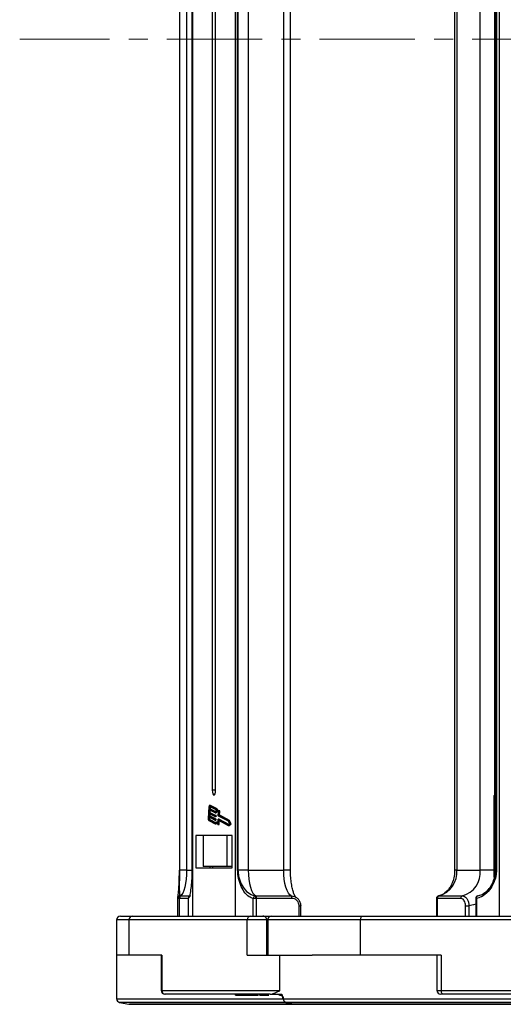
# Model space of a CAD drawing. Header units: millimetres. Extents: x -1374 to 811, y -432 to 1099.
# Tile 7 of 53: x -559 to -462, y -97 to 100. Entities that reach past the tile are written whole.
import ezdxf

# ---------------------------------------------------------------- set-up
doc = ezdxf.new("R2010")
doc.units = ezdxf.units.MM
doc.linetypes.add('CENTERX2', pattern=[20.32, 12.7, -2.54, 2.54, -2.54])

msp = doc.modelspace()

# ---------------------------------------------------------------- linework, layer by layer
at = {"color": 7, "linetype": 'Continuous', "lineweight": 25}
for p, q in [((-524.305, 270.961), (-524.305, 95.961)), ((-515.697, 95.961), (-515.697, 270.961)), ((-463.055, 270.961), (-463.055, 95.961)), ((-526.907, 261.765), (-526.907, 95.961)), ((-526.899, 261.765), (-526.899, 95.961)), ((-525.481, 261.765), (-525.481, 95.961)), ((-524.408, 261.765), (-524.408, 95.961)), ((-524.404, 261.765), (-524.404, 95.961)), ((-515.289, 95.961), (-515.289, 261.765)), ((-515.214, 261.765), (-515.214, 95.961)), ((-513.147, 261.765), (-513.147, 95.961)), ((-506.07, 95.961), (-506.07, 261.765)), ((-504.733, 95.961), (-504.733, 261.765)), ((-471.952, 261.765), (-471.952, 95.961)), ((-471.514, 261.765), (-471.514, 95.961)), ((-466.828, 95.961), (-466.828, 261.765)), ((-463.898, 261.765), (-463.898, 95.961)), ((-463.654, 95.961), (-463.654, 261.765)), ((-463.583, 261.765), (-463.583, 95.961)), ((-520.332, 245.861), (-520.332, 95.961)), ((-519.67, 95.961), (-519.67, 245.861)), ((-464.016, 246.853), (-464.016, 95.961)), ((-526.907, 95.961), (-526.907, -69.843)), ((-526.899, 95.961), (-526.899, -69.843)), ((-525.481, 95.961), (-525.481, -69.843)), ((-524.408, 95.961), (-524.408, -69.843)), ((-524.404, 95.961), (-524.404, -69.843)), ((-524.305, 95.961), (-524.305, -79.039)), ((-520.332, 95.961), (-520.332, -53.939)), ((-519.67, -53.939), (-519.67, 95.961)), ((-515.697, -79.039), (-515.697, 95.961)), ((-515.289, -69.843), (-515.289, 95.961)), ((-515.214, 95.961), (-515.214, -69.843)), ((-513.147, 95.961), (-513.147, -69.843)), ((-506.07, -69.843), (-506.07, 95.961)), ((-504.733, -69.843), (-504.733, 95.961)), ((-471.952, 95.961), (-471.952, -69.843)), ((-471.514, 95.961), (-471.514, -69.843)), ((-466.828, -69.843), (-466.828, 95.961)), ((-464.016, 95.961), (-464.016, -54.932)), ((-463.898, 95.961), (-463.898, -69.843)), ((-463.654, -69.843), (-463.654, 95.961)), ((-463.583, 95.961), (-463.583, -69.843)), ((-463.055, 95.961), (-463.055, -79.039)), ((-519.67, -53.939), (-520.332, -53.939)), ((-464.052, -69.843), (-464.052, -54.957)), ((-520.71, -56.944), (-520.899, -56.944)), ((-519.562, -57.629), (-520.881, -56.948)), ((-520.881, -56.948), (-520.693, -56.948)), ((-520.693, -56.948), (-520.71, -56.944)), ((-519.373, -57.629), (-520.693, -56.948)), ((-520.998, -57.198), (-521.135, -59.61)), ((-521.006, -58.539), (-521.034, -59.042)), ((-519.8, -59.162), (-521.006, -58.539)), ((-520.966, -57.836), (-520.994, -58.338)), ((-520.994, -58.338), (-519.788, -58.96)), ((-520.994, -58.338), (-520.806, -58.338)), ((-519.76, -58.458), (-520.966, -57.836)), ((-520.932, -57.233), (-520.955, -57.635)), ((-520.955, -57.635), (-519.748, -58.257)), ((-520.955, -57.635), (-520.766, -57.635)), ((-520.932, -57.233), (-520.743, -57.233)), ((-519.594, -57.819), (-520.893, -57.149)), ((-520.822, -58.634), (-520.845, -59.042)), ((-520.783, -57.93), (-520.806, -58.338)), ((-520.806, -58.338), (-519.599, -58.96)), ((-520.743, -57.233), (-520.766, -57.635)), ((-520.766, -57.635), (-519.56, -58.257)), ((-520.743, -57.227), (-520.743, -57.233)), ((-519.757, -58.459), (-519.568, -58.459)), ((-519.748, -58.257), (-519.56, -58.257)), ((-519.735, -58.316), (-519.74, -58.416)), ((-519.74, -58.416), (-519.552, -58.416)), ((-519.735, -58.316), (-519.546, -58.316)), ((-519.562, -57.629), (-519.373, -57.629)), ((-519.546, -58.316), (-519.552, -58.416)), ((-519.204, -58.286), (-519.101, -58.286)), ((-519.144, -59.034), (-519.1, -58.257)), ((-519.066, -58.868), (-519.025, -58.14)), ((-519.066, -58.868), (-518.877, -58.868)), ((-518.869, -58.021), (-519.058, -58.021)), ((-517.1, -59.933), (-519.052, -58.927)), ((-519.052, -58.927), (-518.863, -58.927)), ((-519.025, -58.14), (-518.836, -58.14)), ((-518.877, -58.868), (-518.836, -58.14)), ((-516.911, -59.933), (-518.863, -58.927)), ((-521.046, -59.243), (-521.068, -59.645)), ((-521.068, -59.645), (-520.88, -59.645)), ((-521.052, -59.963), (-519.732, -60.644)), ((-519.839, -59.865), (-521.046, -59.243)), ((-521.041, -59.762), (-519.742, -60.433)), ((-521.041, -59.762), (-520.852, -59.762)), ((-521.034, -59.042), (-519.828, -59.664)), ((-521.034, -59.042), (-520.845, -59.042)), ((-520.862, -59.337), (-520.88, -59.645)), ((-520.852, -59.762), (-519.683, -60.366)), ((-520.845, -59.042), (-519.639, -59.664)), ((-519.836, -59.866), (-519.648, -59.866)), ((-519.828, -59.664), (-519.639, -59.664)), ((-519.814, -59.723), (-519.82, -59.823)), ((-519.82, -59.823), (-519.631, -59.823)), ((-519.814, -59.723), (-519.625, -59.723)), ((-519.797, -59.162), (-519.608, -59.162)), ((-519.788, -58.96), (-519.599, -58.96)), ((-519.774, -59.019), (-519.78, -59.12)), ((-519.78, -59.12), (-519.591, -59.12)), ((-519.774, -59.019), (-519.586, -59.019)), ((-519.732, -60.644), (-519.544, -60.644)), ((-519.625, -59.723), (-519.631, -59.823)), ((-519.586, -59.019), (-519.591, -59.12)), ((-519.323, -60.286), (-519.511, -60.286)), ((-519.227, -60.515), (-519.183, -59.738)), ((-519.203, -60.785), (-519.014, -60.785)), ((-519.169, -60.701), (-519.125, -59.923)), ((-519.169, -60.701), (-518.981, -60.701)), ((-518.978, -59.696), (-519.167, -59.696)), ((-519.164, -59.696), (-517.159, -60.731)), ((-519.164, -59.696), (-518.975, -59.696)), ((-517.125, -60.127), (-519.13, -59.093)), ((-519.125, -59.923), (-517.157, -60.939)), ((-518.981, -60.701), (-518.942, -60.018)), ((-518.978, -59.696), (-518.975, -59.696)), ((-518.975, -59.696), (-517.08, -60.674)), ((-517.159, -60.731), (-516.907, -60.55)), ((-517.157, -60.939), (-516.814, -60.693)), ((-516.907, -60.55), (-517.125, -60.127)), ((-516.804, -60.508), (-517.1, -59.933)), ((-517.1, -59.933), (-516.911, -59.933)), ((-516.968, -60.939), (-516.626, -60.693)), ((-516.615, -60.508), (-516.911, -59.933)), ((-516.814, -60.693), (-516.626, -60.693)), ((-516.804, -60.508), (-516.615, -60.508)), ((-517.157, -60.939), (-516.968, -60.939)), ((-516.359, -62.939), (-523.643, -62.939)), ((-523.643, -62.939), (-523.643, -69.439)), ((-522.173, -62.939), (-522.173, -69.139)), ((-517.459, -62.939), (-517.459, -69.139)), ((-516.359, -69.439), (-516.359, -62.939)), ((-525.481, -69.843), (-526.899, -69.843)), ((-523.643, -69.439), (-516.359, -69.439)), ((-517.459, -69.139), (-522.173, -69.139)), ((-520.812, -69.139), (-520.812, -69.439)), ((-520.316, -69.139), (-520.316, -69.439)), ((-516.359, -69.139), (-517.459, -69.139)), ((-515.289, -69.843), (-515.214, -69.843)), ((-513.147, -69.843), (-515.214, -69.843)), ((-513.147, -69.843), (-506.07, -69.843)), ((-471.514, -69.843), (-466.828, -69.843)), ((-464.052, -69.843), (-466.828, -69.843)), ((-463.654, -69.843), (-463.583, -69.843)), ((-527.314, -75.503), (-527.314, -79.039)), ((-526.859, -75.5), (-526.951, -75.503)), ((-526.951, -75.503), (-526.951, -79.039)), ((-526.861, -75.008), (-526.739, -75.004)), ((-525.161, -75.503), (-525.161, -79.039)), ((-525.157, -75.503), (-525.157, -79.039)), ((-512.174, -79.039), (-512.174, -75.503)), ((-511.582, -75.503), (-512.174, -75.503)), ((-511.758, -75.008), (-511.637, -75.004)), ((-511.637, -75.004), (-504.56, -75.004)), ((-511.492, -75.5), (-511.582, -75.503)), ((-511.582, -75.503), (-511.582, -79.039)), ((-504.415, -75.5), (-511.492, -75.5)), ((-475.587, -75.503), (-475.587, -79.039)), ((-475.418, -75.5), (-475.477, -75.503)), ((-475.477, -75.503), (-475.477, -79.039)), ((-470.731, -75.5), (-475.418, -75.5)), ((-475.171, -75.01), (-475.155, -75.008)), ((-475.155, -75.008), (-475.075, -75.004)), ((-475.075, -75.004), (-470.389, -75.004)), ((-467.756, -75.503), (-467.756, -79.039)), ((-467.624, -75.503), (-467.624, -79.039)), ((-503, -79.039), (-503, -77.009)), ((-502.665, -79.039), (-502.665, -77.009)), ((-469.794, -77.009), (-469.091, -77.009)), ((-469.794, -79.039), (-469.794, -77.009)), ((-469.091, -77.009), (-469.091, -79.039)), ((-539.435, -79.789), (-539.435, -86.839)), ((-538.685, -79.039), (-536.245, -79.039)), ((-536.953, -86.839), (-536.953, -79.789)), ((-513.353, -79.789), (-536.953, -79.789)), ((-536.245, -79.039), (-512.646, -79.039)), ((-513.353, -86.839), (-513.353, -79.789)), ((-509.476, -79.789), (-513.353, -79.789)), ((-512.646, -79.039), (-510.223, -79.039)), ((-510.223, -79.039), (-508.906, -79.039)), ((-509.476, -86.839), (-509.476, -79.789)), ((-509.279, -79.789), (-509.279, -86.839)), ((-508.906, -79.039), (-508.529, -79.039)), ((-508.529, -79.039), (-490.291, -79.039)), ((-490.725, -86.839), (-490.725, -79.789)), ((-432.576, -79.789), (-490.725, -79.789)), ((-490.291, -79.039), (-432.142, -79.039)), ((-539.436, -86.839), (-539.436, -95.524)), ((-539.436, -86.839), (-539.417, -86.839)), ((-536.953, -86.839), (-539.417, -86.839)), ((-530.423, -86.839), (-536.953, -86.839)), ((-530.536, -86.839), (-530.536, -93.889)), ((-530.423, -86.839), (-530.423, -93.889)), ((-513.353, -86.839), (-506.823, -86.839)), ((-506.823, -93.922), (-506.823, -86.839)), ((-506.823, -86.839), (-500.431, -86.839)), ((-490.725, -86.839), (-500.431, -86.839)), ((-474.636, -86.839), (-490.725, -86.839)), ((-475.479, -86.839), (-475.479, -93.889)), ((-474.636, -86.839), (-474.636, -93.889)), ((-530.423, -93.889), (-506.926, -93.889)), ((-474.636, -93.889), (-416.74, -93.889)), ((-538.833, -96.26), (-537.009, -96.625)), ((-529.715, -94.639), (-529.786, -94.639)), ((-508.794, -94.639), (-529.715, -94.639)), ((-515.73, -94.839), (-515.73, -94.639)), ((-515.73, -94.839), (-515.348, -94.839)), ((-515.348, -94.839), (-515.348, -94.639)), ((-515.348, -94.839), (-514.94, -94.839)), ((-514.94, -94.839), (-514.94, -94.639)), ((-514.94, -94.839), (-513.59, -94.839)), ((-513.59, -94.839), (-513.59, -94.639)), ((-513.59, -94.839), (-513.259, -94.839)), ((-513.259, -94.839), (-513.259, -94.639)), ((-513.259, -94.839), (-512.877, -94.839)), ((-512.877, -94.839), (-512.877, -94.639)), ((-512.877, -94.839), (-511.147, -94.839)), ((-510.99, -94.639), (-510.99, -94.864)), ((-510.788, -94.839), (-510.788, -94.639)), ((-510.114, -94.864), (-510.114, -94.839)), ((-508.794, -94.639), (-506.454, -94.639)), ((-507.14, -94.839), (-507.106, -94.839)), ((-506.931, -94.839), (-506.931, -94.639)), ((-506.931, -94.839), (-506.477, -94.839)), ((-505.575, -96.26), (-505.567, -96.26)), ((-474.202, -94.639), (-474.729, -94.639)), ((-422.652, -94.639), (-474.202, -94.639)), ((-503.568, -96.639), (-536.862, -96.639)), ((-503.713, -96.625), (-503.704, -96.625)), ((-423.879, -96.639), (-503.568, -96.639))]:
    msp.add_line(p, q, dxfattribs=at)
at = {"color": 1, "linetype": 'CENTERX2', "lineweight": 13, "ltscale": 1.5}
msp.add_line((556.439, 95.961), (-558.789, 95.961), dxfattribs=at)
at = {"color": 8, "linetype": 'Continuous', "lineweight": 25}
for p, q in [((-464.016, -54.932), (-463.898, -54.822)), ((-526.907, -69.843), (-526.899, -69.843)), ((-525.481, -69.843), (-524.408, -69.843)), ((-524.404, -69.843), (-524.408, -69.843)), ((-504.733, -69.843), (-506.07, -69.843)), ((-471.514, -69.843), (-471.952, -69.843)), ((-463.898, -69.843), (-463.654, -69.843)), ((-464.077, -71.273), (-464.077, -70.897)), ((-526.951, -75.503), (-527.314, -75.503)), ((-525.161, -75.5), (-526.859, -75.5)), ((-526.739, -75.004), (-524.71, -75.004)), ((-525.157, -75.503), (-525.161, -75.503)), ((-475.477, -75.503), (-475.587, -75.503)), ((-467.624, -75.503), (-467.756, -75.503)), ((-503, -77.009), (-502.665, -77.009)), ((-536.953, -79.789), (-539.435, -79.789)), ((-509.279, -79.789), (-509.476, -79.789)), ((-490.725, -79.789), (-509.279, -79.789)), ((-530.536, -93.889), (-530.423, -93.889)), ((-475.479, -93.889), (-474.636, -93.889)), ((-539.436, -95.524), (-506.266, -95.524)), ((-505.567, -96.26), (-538.833, -96.26)), ((-506.126, -95.524), (-421.305, -95.524)), ((-421.908, -96.26), (-505.567, -96.26)), ((-537.009, -96.625), (-503.704, -96.625)), ((-503.704, -96.625), (-423.732, -96.625))]:
    msp.add_line(p, q, dxfattribs=at)
at = {"color": 7, "linetype": 'Continuous', "lineweight": 25, "flags": 128}
for points in [[(-520.332, -53.939), (-520.307, -54.322), (-520.235, -54.646), (-520.128, -54.863), (-520.001, -54.939), (-519.874, -54.863), (-519.767, -54.646), (-519.695, -54.322), (-519.67, -53.939)], [(-520.881, -56.948), (-520.901, -56.944), (-520.921, -56.952), (-520.94, -56.971), (-520.957, -57), (-520.972, -57.039), (-520.984, -57.087), (-520.993, -57.14), (-520.998, -57.198)], [(-520.893, -57.149), (-520.899, -57.148), (-520.906, -57.15), (-520.912, -57.157), (-520.918, -57.167), (-520.923, -57.18), (-520.927, -57.196), (-520.93, -57.213), (-520.932, -57.233)], [(-519.74, -58.416), (-519.741, -58.426), (-519.743, -58.435), (-519.745, -58.443), (-519.747, -58.449), (-519.75, -58.454), (-519.753, -58.457), (-519.756, -58.459), (-519.76, -58.458)], [(-519.1, -58.257), (-519.166, -58.283), (-519.233, -58.284), (-519.299, -58.262), (-519.364, -58.217), (-519.427, -58.149), (-519.487, -58.059), (-519.543, -57.949), (-519.594, -57.819)], [(-519.552, -58.416), (-519.552, -58.426), (-519.554, -58.435), (-519.556, -58.443), (-519.558, -58.449), (-519.561, -58.454), (-519.564, -58.457), (-519.568, -58.459), (-519.568, -58.459)], [(-519.067, -58.025), (-519.133, -58.067), (-519.2, -58.083), (-519.267, -58.071), (-519.332, -58.032), (-519.396, -57.967), (-519.456, -57.877), (-519.512, -57.764), (-519.562, -57.629)], [(-519.025, -58.14), (-519.024, -58.115), (-519.026, -58.09), (-519.03, -58.067), (-519.035, -58.047), (-519.042, -58.033), (-519.05, -58.024), (-519.059, -58.021), (-519.067, -58.025)], [(-518.836, -58.14), (-518.835, -58.115), (-518.837, -58.09), (-518.841, -58.067), (-518.847, -58.047), (-518.854, -58.033), (-518.862, -58.024), (-518.869, -58.021)], [(-519.82, -59.823), (-519.821, -59.833), (-519.822, -59.842), (-519.824, -59.85), (-519.827, -59.856), (-519.83, -59.861), (-519.833, -59.864), (-519.836, -59.866), (-519.839, -59.865)], [(-519.78, -59.12), (-519.781, -59.129), (-519.782, -59.138), (-519.784, -59.146), (-519.787, -59.153), (-519.79, -59.158), (-519.793, -59.161), (-519.796, -59.162), (-519.8, -59.162)], [(-519.742, -60.433), (-519.679, -60.362), (-519.614, -60.314), (-519.548, -60.289), (-519.481, -60.288), (-519.415, -60.31), (-519.35, -60.356), (-519.287, -60.425), (-519.227, -60.515)], [(-519.732, -60.644), (-519.67, -60.567), (-519.605, -60.516), (-519.539, -60.492), (-519.472, -60.494), (-519.405, -60.524), (-519.341, -60.58), (-519.279, -60.661), (-519.222, -60.767)], [(-519.631, -59.823), (-519.632, -59.833), (-519.633, -59.842), (-519.635, -59.85), (-519.638, -59.856), (-519.641, -59.861), (-519.644, -59.864), (-519.647, -59.866), (-519.648, -59.866)], [(-519.591, -59.12), (-519.592, -59.129), (-519.594, -59.138), (-519.596, -59.146), (-519.598, -59.153), (-519.601, -59.158), (-519.604, -59.161), (-519.607, -59.162), (-519.608, -59.162)], [(-519.544, -60.644), (-519.482, -60.567), (-519.417, -60.517)], [(-519.222, -60.767), (-519.215, -60.779), (-519.206, -60.785), (-519.198, -60.784), (-519.19, -60.778), (-519.182, -60.765), (-519.176, -60.747), (-519.172, -60.725), (-519.169, -60.701)], [(-519.183, -59.738), (-519.183, -59.728), (-519.181, -59.719), (-519.179, -59.711), (-519.177, -59.705), (-519.174, -59.7), (-519.171, -59.697), (-519.167, -59.696), (-519.164, -59.696)], [(-519.014, -60.785), (-519.009, -60.784), (-519.001, -60.778), (-518.994, -60.765), (-518.988, -60.747), (-518.983, -60.725), (-518.981, -60.701)], [(-525.481, -69.843), (-525.505, -70.779), (-525.574, -71.684), (-525.687, -72.529), (-525.841, -73.287), (-526.029, -73.932), (-526.246, -74.443), (-526.485, -74.805), (-526.739, -75.004)], [(-513.147, -69.843), (-513.119, -70.779), (-513.036, -71.684), (-512.9, -72.529), (-512.716, -73.287), (-512.489, -73.932), (-512.228, -74.443), (-511.941, -74.805), (-511.637, -75.004)], [(-504.56, -75.004), (-504.864, -74.805), (-505.151, -74.443), (-505.412, -73.932), (-505.639, -73.287), (-505.823, -72.529), (-505.959, -71.684), (-506.042, -70.779), (-506.07, -69.843)], [(-490.725, -79.789), (-490.717, -79.643), (-490.692, -79.502), (-490.652, -79.373), (-490.598, -79.259), (-490.532, -79.166), (-490.457, -79.096), (-490.376, -79.054), (-490.291, -79.039)], [(-474.202, -94.639), (-474.286, -94.625), (-474.368, -94.582), (-474.443, -94.513), (-474.509, -94.42), (-474.562, -94.306), (-474.603, -94.176), (-474.627, -94.036), (-474.636, -93.889)]]:
    msp.add_lwpolyline(points, dxfattribs=at)
at = {"color": 8, "linetype": 'Continuous', "lineweight": 25, "flags": 128}
msp.add_lwpolyline([(-467.756, -76.628), (-468.175, -76.795), (-469.091, -77.009)], dxfattribs=at)
at = {"color": 7, "linetype": 'Continuous', "lineweight": 25}
for centre, radius, start, end in [((-464.641, -55.287), 0.719, 22.90925, 29.63228), ((-519.808, -58.302), 0.0752, 349.51206, 36.88807), ((-519.62, -58.302), 0.0751, 349.47481, 36.92532), ((-518.63, -57.464), 0.761, 192.49472, 230.95059), ((-518.992, -58.881), 0.0751, 169.47481, 216.92532), ((-518.803, -58.881), 0.0751, 169.47481, 216.92532), ((-520.692, -59.693), 0.45, 169.4689, 216.92909), ((-520.92, -59.672), 0.15, 169.47697, 216.89243), ((-520.732, -59.672), 0.15, 169.45666, 216.94025), ((-519.888, -59.709), 0.0752, 349.4836, 36.86151), ((-519.848, -59.006), 0.0752, 349.51206, 36.88807), ((-519.699, -59.709), 0.0751, 349.47481, 36.92532), ((-519.659, -59.006), 0.0751, 349.47481, 36.92532), ((-519.327, -60.501), 0.216, 59.2125, 88.95387), ((-519.07, -59.048), 0.0752, 169.50761, 216.88608), ((-516.988, -60.591), 0.202, 329.47668, 24.05121), ((-516.799, -60.591), 0.202, 329.44511, 24.08278), ((-476.418, -70.268), 4.923, 285.83162, 4.94953), ((-471.732, -70.268), 4.923, 285.83162, 4.94953), ((-526.814, -75.503), 0.5, 147.64317, 180), ((-526.307, -75.365), 0.659, 147.21771, 192.12708), ((-526.177, -75.403), 0.689, 144.54997, 188.06922), ((-524.661, -75.503), 0.5, 130.44152, 180), ((-524.668, -75.494), 0.488, 95.01735, 130.41789), ((-511.668, -75.507), 0.507, 100.23227, 179.59757), ((-512.221, -75.45), 0.641, 355.29301, 43.71182), ((-512.094, -75.407), 0.609, 351.21022, 41.41548), ((-505.017, -75.407), 0.61, 351.21472, 41.40464), ((-475.087, -75.503), 0.5, 99.63885, 180), ((-475.031, -75.441), 0.451, 105.9736, 187.86106), ((-474.946, -75.459), 0.473, 105.83515, 184.94811), ((-470.26, -75.459), 0.473, 105.83515, 184.94811), ((-467.256, -75.503), 0.5, 99.02224, 180), ((-467.207, -75.418), 0.426, 106.0656, 191.55615), ((-538.685, -79.789), 0.75, 90, 180), ((-536.224, -79.769), 0.73, 91.70986, 181.616), ((-512.624, -79.769), 0.73, 91.70986, 181.616), ((-510.224, -79.787), 0.748, 359.84885, 89.85441), ((-508.529, -79.789), 0.75, 90, 180), ((-529.786, -93.889), 0.75, 180, 270), ((-529.694, -93.91), 0.73, 178.38865, 268.28904), ((-506.93, -94.079), 0.19, 55.98514, 88.92718), ((-506.124, -93.889), 0.802, 180.02505, 182.92227), ((-474.729, -93.889), 0.75, 180, 270), ((-538.686, -95.524), 0.75, 180, 258.69007), ((-505.43, -95.524), 0.75, 200.48516, 258.89855), ((-505.388, -95.544), 0.738, 178.49842, 256.01386), ((-536.862, -95.889), 0.75, 258.69007, 270), ((-503.568, -95.889), 0.75, 258.92566, 270), ((-503.568, -95.997), 0.642, 257.77285, 269.99525)]:
    msp.add_arc(centre, radius, start, end, dxfattribs=at)
at = {"color": 8, "linetype": 'Continuous', "lineweight": 25}
for centre, radius, start, end in [((-526.818, -75.501), 0.495, 94.9611, 147.58015), ((-524.666, -75.495), 0.491, 130.53785, 180.89346), ((-505.786, -95.664), 0.368, 157.62116, 199.39753)]:
    msp.add_arc(centre, radius, start, end, dxfattribs=at)
at = {"color": 7, "linetype": 'Continuous', "lineweight": 25}
for centre, major_axis, ratio, start_param, end_param in [((-465.266, -55.964), (1.999, 1.498), 0.0404786, 0.865551, 0.8882712), ((-465.305, -93.579), (36.508, -34.661), 0.7085726, 4.095772, 4.1162506)]:
    msp.add_ellipse(centre, major_axis=major_axis, ratio=ratio, start_param=start_param, end_param=end_param, dxfattribs=at)
for points, knots in [([(-463.979, -55.007), (-463.988, -55.005), (-464.003, -55.002), (-464.024, -54.995), (-464.039, -54.986), (-464.048, -54.975), (-464.052, -54.966), (-464.052, -54.959), (-464.052, -54.957)], [0, 0, 0, 0, 0.3119244, 0.530799, 0.7513282, 0.8426313, 0.9347913, 1, 1, 1, 1]), ([(-463.898, -55.023), (-463.912, -55.021), (-463.935, -55.016), (-463.967, -55.01), (-463.979, -55.007)], [0, 0, 0, 0, 0.6376863, 1, 1, 1, 1]), ([(-527.231, -75.242), (-527.224, -75.223), (-527.167, -75.051), (-527.075, -74.253), (-526.977, -72.829), (-526.917, -71.313), (-526.909, -70.265), (-526.906, -69.843)], [0, 0, 0, 0, 0.0387641, 0.3367157, 0.5897389, 0.8348123, 1, 1, 1, 1]), ([(-526.899, -69.843), (-526.901, -70.251), (-526.906, -71.264), (-526.924, -72.663), (-526.925, -73.959), (-526.901, -74.705), (-526.874, -74.951), (-526.863, -75.001), (-526.861, -75.008)], [0, 0, 0, 0, 0.1442722, 0.3583697, 0.577063, 0.8312303, 0.9783716, 1, 1, 1, 1]), ([(-524.404, -69.843), (-524.41, -70.265), (-524.424, -71.314), (-524.535, -72.825), (-524.716, -74.27), (-524.935, -75.201), (-525.093, -75.417), (-525.157, -75.503)], [0, 0, 0, 0, 0.1423326, 0.3534986, 0.5715137, 0.828242, 1, 1, 1, 1]), ([(-512.174, -75.503), (-512.437, -75.417), (-513.092, -75.201), (-513.995, -74.27), (-514.748, -72.825), (-515.204, -71.314), (-515.265, -70.265), (-515.289, -69.843)], [0, 0, 0, 0, 0.1717596, 0.4284857, 0.6465019, 0.8576677, 1, 1, 1, 1]), ([(-515.214, -69.843), (-515.184, -70.251), (-515.11, -71.264), (-514.579, -72.663), (-513.736, -73.959), (-512.778, -74.705), (-512.078, -74.951), (-511.794, -75.001), (-511.758, -75.008)], [0, 0, 0, 0, 0.1442719, 0.3583692, 0.5770629, 0.8312292, 0.9783704, 1, 1, 1, 1]), ([(-503.697, -75.254), (-503.692, -75.258), (-503.653, -75.287), (-503.79, -75.143), (-503.979, -74.751), (-504.226, -74.068), (-504.452, -73.129), (-504.63, -71.969), (-504.72, -70.839), (-504.729, -70.116), (-504.733, -69.843)], [0, 0, 0, 0, 0.0155511, 0.1362273, 0.2652091, 0.407909, 0.5631214, 0.7272426, 0.8967626, 1, 1, 1, 1]), ([(-471.952, -69.843), (-471.958, -70.049), (-471.974, -70.674), (-472.161, -71.699), (-472.577, -72.806), (-473.11, -73.69), (-473.521, -74.072), (-473.701, -74.241)], [0, 0, 0, 0, 0.1150564, 0.3495361, 0.5833948, 0.8164265, 1, 1, 1, 1]), ([(-463.583, -69.843), (-463.615, -70.265), (-463.694, -71.314), (-464.285, -72.825), (-465.262, -74.27), (-466.435, -75.201), (-467.284, -75.417), (-467.624, -75.503)], [0, 0, 0, 0, 0.1423325, 0.3534985, 0.5715137, 0.8282408, 1, 1, 1, 1]), ([(-467.325, -75.008), (-467.038, -74.934), (-466.321, -74.751), (-465.293, -73.954), (-464.381, -72.664), (-463.776, -71.264), (-463.689, -70.251), (-463.654, -69.843)], [0, 0, 0, 0, 0.1687002, 0.4228885, 0.6416004, 0.8557159, 1, 1, 1, 1]), ([(-463.898, -69.843), (-463.903, -70.046), (-463.92, -70.668), (-464.116, -71.688), (-464.554, -72.804), (-465.17, -73.727), (-465.803, -74.362), (-466.225, -74.575), (-466.384, -74.655)], [0, 0, 0, 0, 0.09543759, 0.29206025, 0.488425, 0.68446263, 0.88139664, 1, 1, 1, 1]), ([(-464.077, -70.897), (-464.076, -70.882), (-464.06, -70.532), (-464.056, -70.18), (-464.052, -69.843)], [0, 0, 0, 0, 0.0418169, 1, 1, 1, 1]), ([(-473.417, -73.95), (-473.728, -74.247), (-474.248, -74.744), (-474.856, -74.95), (-475.121, -75.001), (-475.155, -75.008)], [0, 0, 0, 0, 0.5644295, 0.944179, 1, 1, 1, 1]), ([(-504.56, -75.004), (-504.349, -75.026), (-503.928, -75.07), (-503.369, -75.411), (-502.947, -75.916), (-502.722, -76.481), (-502.702, -76.857), (-502.693, -77.009)], [0, 0, 0, 0, 0.21321349, 0.42624463, 0.63990277, 0.85488967, 1, 1, 1, 1]), ([(-503, -77.009), (-503.007, -76.895), (-503.025, -76.612), (-503.197, -76.187), (-503.518, -75.807), (-503.94, -75.55), (-504.257, -75.516), (-504.415, -75.5)], [0, 0, 0, 0, 0.14523123, 0.36039912, 0.57413905, 0.78705897, 1, 1, 1, 1]), ([(-469.794, -77.009), (-469.799, -76.895), (-469.811, -76.612), (-469.925, -76.187), (-470.137, -75.807), (-470.417, -75.55), (-470.626, -75.516), (-470.731, -75.5)], [0, 0, 0, 0, 0.145232, 0.3603984, 0.5741396, 0.7870499, 1, 1, 1, 1]), ([(-470.389, -75.004), (-470.248, -75.026), (-469.968, -75.07), (-469.585, -75.411), (-469.289, -75.916), (-469.124, -76.481), (-469.101, -76.857), (-469.091, -77.009)], [0, 0, 0, 0, 0.2132176, 0.4262463, 0.6399008, 0.8548902, 1, 1, 1, 1]), ([(-508.794, -94.639), (-508.714, -94.628), (-508.293, -94.572), (-507.537, -94.217), (-506.925, -93.93)], [0, 0, 0, 0, 0.1910654, 1, 1, 1, 1]), ([(-506.925, -93.93), (-506.914, -93.926), (-506.892, -93.919), (-506.863, -93.917), (-506.84, -93.918), (-506.828, -93.921), (-506.823, -93.922)], [0, 0, 0, 0, 0.3366079, 0.65423485, 0.86229309, 1, 1, 1, 1]), ([(-510.788, -94.839), (-510.603, -94.839), (-510.251, -94.839), (-509.459, -94.839), (-509.081, -94.839)], [0, 0, 0, 0, 0.5230166, 1, 1, 1, 1]), ([(-506.57, -94.575), (-506.534, -94.676), (-506.393, -95.08), (-506.244, -95.484), (-506.133, -95.787)], [0, 0, 0, 0, 0.2500417, 1, 1, 1, 1]), ([(-505.567, -96.26), (-505.081, -96.355), (-504.46, -96.477), (-503.839, -96.598), (-503.704, -96.625)], [0, 0, 0, 0, 0.78282384, 1, 1, 1, 1])]:
    msp.add_open_spline(points, degree=3, knots=knots, dxfattribs=at)

doc.saveas('drawing.dxf')
